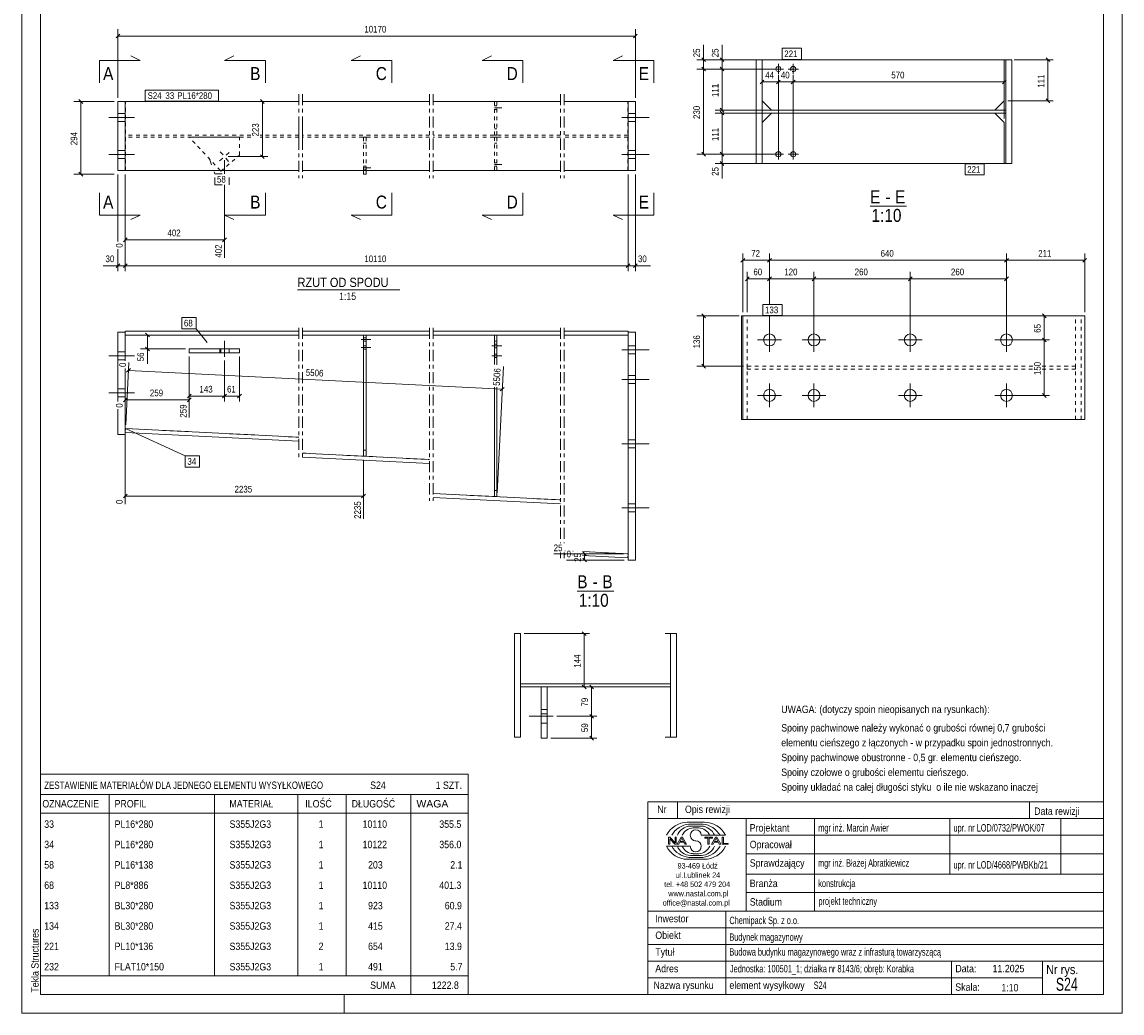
# Model space of a CAD drawing. Header units: millimetres. Extents: x 0 to 297, y 0 to 420.
# Tile 1 of 2: x 0 to 297, y 0 to 268. Entities that reach past the tile are written whole.
import ezdxf

# ---------------------------------------------------------------- set-up
doc = ezdxf.new("R2010")
doc.units = ezdxf.units.MM
for name, pattern in [('XKITLINE00', [0]), ('XKITLINE01', [4, 1, -1, 1, -1]), ('XKITLINE02', [4, 2, -2]), ('XKITLINE03', [6, 3, -1, 1, -1])]:
    doc.linetypes.add(name, pattern=pattern)
for name, color, linetype, lineweight in [('Arkusz rysunku', 3, 'Continuous', 0), ('Element', 2, 'Continuous', 0), ('Inny typ obiektu', 7, 'Continuous', 0), ('Przekrój', 7, 'Continuous', 0), ('Wymiar', 4, 'Continuous', 0), ('Znak elementu', 2, 'Continuous', 0), ('Śruba', 3, 'Continuous', 0)]:
    doc.layers.add(name, color=color, linetype=linetype, lineweight=lineweight)
doc.styles.add('ARIAL', font='ARIAL.TTF')

msp = doc.modelspace()

# ---------------------------------------------------------------- linework, layer by layer
at = {"layer": 'Arkusz rysunku', "linetype": 'XKITLINE00', "lineweight": 0}
for p, q in [((0, 420), (0, 0)), ((297, 0), (297, 420)), ((5, 415), (5, 5)), ((292, 5), (292, 415)), ((5, 5), (292, 5)), ((87, 0), (87, 5)), ((0, 0), (297, 0))]:
    msp.add_line(p, q, dxfattribs=at)
at = {"layer": 'Element', "linetype": 'XKITLINE00', "lineweight": 0}
for p, q in [((198.22, 257.38), (199.82, 257.38)), ((198.22, 229.38), (198.22, 257.38)), ((198.22, 257.38), (199.82, 257.38)), ((198.22, 229.38), (198.22, 257.38)), ((265.21, 257.38), (199.82, 257.38)), ((199.82, 257.38), (199.82, 229.38)), ((199.82, 257.38), (199.82, 229.38)), ((265.21, 246.28), (265.21, 257.38)), ((265.21, 257.38), (267.25, 257.38)), ((265.64, 229.38), (265.64, 257.38)), ((265.64, 257.38), (267.25, 257.38)), ((265.64, 229.38), (265.64, 257.38)), ((267.25, 257.38), (267.25, 229.38)), ((267.25, 257.38), (267.25, 229.38)), ((27.9, 246.1), (25.9, 246.1)), ((25.9, 246.1), (25.9, 227.44)), ((27.9, 227.44), (27.9, 246.1)), ((27.9, 246.1), (74.72, 246.1)), ((75.72, 246.1), (110.05, 246.1)), ((111.05, 246.1), (145.39, 246.1)), ((146.39, 246.1), (163.63, 246.1)), ((165.63, 246.1), (163.63, 246.1)), ((163.63, 246.1), (163.63, 227.44)), ((165.63, 246.1), (165.63, 227.44)), ((199.82, 246.28), (202.32, 243.78)), ((199.82, 243.78), (265.64, 243.78)), ((199.82, 242.98), (199.82, 243.78)), ((199.82, 243.78), (265.64, 243.78)), ((199.82, 242.98), (199.82, 243.78)), ((262.71, 243.78), (265.21, 246.28)), ((265.64, 243.78), (265.64, 242.98)), ((265.64, 243.78), (265.64, 242.98)), ((202.32, 242.98), (199.82, 240.48)), ((265.64, 242.98), (199.82, 242.98)), ((265.64, 242.98), (199.82, 242.98)), ((262.71, 242.98), (265.21, 240.48)), ((265.21, 240.48), (265.21, 229.38)), ((199.82, 229.38), (198.22, 229.38)), ((199.82, 229.38), (198.22, 229.38)), ((199.82, 229.38), (265.21, 229.38)), ((267.25, 229.38), (265.21, 229.38)), ((267.25, 229.38), (265.64, 229.38)), ((27.9, 227.44), (25.9, 227.44)), ((74.72, 227.44), (27.9, 227.44)), ((53.53, 227.44), (53.67, 227.28)), ((53.84, 227.44), (53.67, 227.28)), ((110.05, 227.44), (75.72, 227.44)), ((92.22, 227.44), (92.22, 226.5)), ((92.22, 226.5), (92.89, 226.5)), ((92.89, 226.5), (92.89, 227.44)), ((145.39, 227.44), (111.05, 227.44)), ((163.63, 227.44), (146.39, 227.44)), ((165.63, 227.44), (163.63, 227.44)), ((194.22, 188.24), (194.62, 188.24)), ((194.22, 188.24), (194.22, 160.24)), ((194.62, 160.24), (194.62, 188.24)), ((194.62, 188.24), (286.92, 188.24)), ((286.92, 188.24), (286.92, 160.24)), ((25.9, 183.84), (27.9, 183.84)), ((25.9, 183.84), (25.9, 174.35)), ((27.9, 183.04), (27.9, 184.1)), ((74.72, 184.1), (27.9, 184.1)), ((27.9, 183.84), (27.9, 176.08)), ((74.72, 183.04), (27.9, 183.04)), ((110.05, 184.1), (75.72, 184.1)), ((92.22, 183.04), (75.72, 183.04)), ((92.22, 150.34), (92.22, 183.04)), ((92.22, 183.04), (92.89, 183.04)), ((92.89, 150.34), (92.89, 183.04)), ((110.05, 183.04), (92.89, 183.04)), ((145.39, 184.1), (111.05, 184.1)), ((145.39, 183.04), (111.05, 183.04)), ((127.55, 175.08), (127.55, 183.04)), ((128.22, 183.04), (127.55, 183.04)), ((128.22, 175.05), (128.22, 183.04)), ((163.63, 184.1), (146.39, 184.1)), ((163.63, 183.04), (146.39, 183.04)), ((163.63, 183.04), (163.63, 184.1)), ((165.63, 183.84), (163.63, 183.84)), ((163.63, 183.84), (163.63, 122.31)), ((165.63, 122.31), (165.63, 183.84)), ((45.16, 178.24), (45.16, 179.3)), ((45.16, 179.3), (58.72, 179.3)), ((58.72, 178.24), (45.16, 178.24)), ((53.67, 178.24), (53.67, 179.3)), ((58.72, 179.3), (58.72, 178.24)), ((25.9, 174.35), (25.9, 174.12)), ((25.9, 174.12), (25.9, 165.11)), ((27.9, 174.02), (27.9, 156.17)), ((127.55, 139.44), (127.55, 169.01)), ((128.22, 139.44), (128.22, 168.98)), ((25.9, 163.06), (25.9, 156.17)), ((27.9, 156.75), (27.95, 157.82)), ((27.9, 157.82), (27.95, 157.82)), ((27.95, 157.82), (74.72, 155.47)), ((194.22, 160.24), (194.62, 160.24)), ((286.92, 160.24), (194.62, 160.24)), ((25.9, 156.17), (27.9, 156.17)), ((74.72, 154.4), (27.9, 156.75)), ((75.72, 151.17), (110.05, 149.44)), ((110.05, 148.37), (75.72, 150.1)), ((92.22, 150.34), (92.89, 150.34)), ((111.05, 140.27), (145.39, 138.55)), ((145.39, 137.48), (111.05, 139.2)), ((128.22, 139.44), (127.55, 139.44)), ((146.58, 124.83), (146.68, 124.82)), ((146.68, 123.76), (146.39, 123.77)), ((148.74, 124.72), (148.78, 124.72)), ((148.78, 123.65), (148.74, 123.65)), ((151.3, 124.59), (163.63, 123.97)), ((163.58, 122.91), (151.3, 123.52)), ((163.63, 123.97), (163.58, 122.91)), ((163.63, 122.31), (165.63, 122.31)), ((133, 102.44), (134.6, 102.44)), ((133, 74.44), (133, 102.44)), ((133, 102.44), (134.6, 102.44)), ((133, 74.44), (133, 102.44)), ((134.6, 102.44), (134.6, 74.44)), ((134.6, 102.44), (134.6, 74.44)), ((173.7, 102.44), (176.73, 102.44)), ((175.13, 102.44), (175.13, 74.44)), ((175.13, 102.44), (176.73, 102.44)), ((175.13, 74.44), (175.13, 102.44)), ((176.73, 102.44), (176.73, 74.44)), ((176.73, 102.44), (176.73, 74.44)), ((134.6, 88.84), (175.13, 88.84)), ((134.6, 88.04), (134.6, 88.84)), ((134.6, 88.84), (175.13, 88.84)), ((134.6, 88.04), (134.6, 88.84)), ((175.13, 88.04), (134.6, 88.04)), ((175.13, 88.04), (134.6, 88.04)), ((140.2, 74.22), (140.2, 88.04)), ((141.8, 74.22), (141.8, 88.04)), ((175.13, 88.84), (175.13, 88.04)), ((175.13, 88.84), (175.13, 88.04)), ((140.2, 80.74), (141.8, 80.74)), ((134.6, 74.44), (133, 74.44)), ((134.6, 74.44), (133, 74.44)), ((176.73, 74.44), (173.7, 74.44)), ((176.73, 74.44), (175.13, 74.44)), ((140.2, 74.22), (141.8, 74.22))]:
    msp.add_line(p, q, dxfattribs=at)
at = {"layer": 'Element', "linetype": 'XKITLINE01', "lineweight": 0}
for p, q in [((199.82, 257.38), (199.82, 246.28)), ((264.88, 257.38), (265.21, 257.38)), ((27.95, 246.1), (27.9, 246.1)), ((27.9, 246.1), (27.9, 227.44)), ((27.9, 246.1), (74.72, 246.1)), ((27.9, 246.1), (27.9, 227.44)), ((27.95, 227.44), (27.95, 246.1)), ((75.72, 246.1), (110.05, 246.1)), ((111.05, 246.1), (145.39, 246.1)), ((127.55, 237.04), (127.55, 246.1)), ((127.55, 246.1), (128.22, 246.1)), ((128.22, 246.1), (128.22, 237.04)), ((146.39, 246.1), (163.63, 246.1)), ((163.58, 227.44), (163.58, 246.1)), ((163.63, 246.1), (163.63, 227.44)), ((163.63, 246.1), (163.63, 227.44)), ((202.32, 243.78), (262.71, 243.78)), ((262.71, 242.98), (202.32, 242.98)), ((128.22, 238.7), (127.55, 238.7)), ((199.82, 240.48), (199.82, 229.38)), ((61.78, 237.04), (27.9, 237.04)), ((27.9, 237.04), (27.9, 236.5)), ((61.78, 236.5), (27.9, 236.5)), ((58.72, 236.5), (45.16, 236.5)), ((53.53, 227.44), (45.16, 236.5)), ((58.72, 231.63), (58.72, 236.5)), ((74.72, 237.04), (64.3, 237.04)), ((74.72, 236.5), (64.3, 236.5)), ((110.05, 237.04), (75.72, 237.04)), ((110.05, 236.5), (75.72, 236.5)), ((92.89, 236.5), (92.22, 236.5)), ((92.22, 227.44), (92.22, 236.5)), ((92.89, 234.84), (92.22, 234.84)), ((92.89, 227.44), (92.89, 236.5)), ((145.39, 237.04), (111.05, 237.04)), ((145.39, 236.5), (111.05, 236.5)), ((128.22, 237.04), (127.55, 237.04)), ((128.22, 236.5), (127.55, 236.5)), ((127.55, 236.5), (127.55, 227.44)), ((128.22, 234.84), (127.55, 234.84)), ((128.22, 227.44), (128.22, 236.5)), ((163.63, 237.04), (146.39, 237.04)), ((163.63, 236.5), (146.39, 236.5)), ((163.63, 237.04), (163.63, 236.5)), ((53.67, 227.28), (58.72, 231.63)), ((265.21, 229.38), (264.88, 229.38)), ((27.9, 227.44), (27.95, 227.44)), ((27.9, 227.44), (74.72, 227.44)), ((75.72, 227.44), (110.05, 227.44)), ((92.22, 226.5), (92.89, 226.5)), ((111.05, 227.44), (145.39, 227.44)), ((127.55, 227.44), (128.22, 227.44)), ((146.39, 227.44), (163.63, 227.44)), ((194.62, 188.24), (195.82, 188.24)), ((195.82, 160.24), (195.82, 188.24)), ((286.02, 188.24), (284.04, 188.24)), ((284.42, 160.24), (284.42, 188.24)), ((286.02, 160.24), (286.02, 188.24)), ((27.9, 176.08), (27.9, 183.04)), ((27.9, 183.04), (74.72, 183.04)), ((75.72, 183.04), (110.05, 183.04)), ((92.89, 183.04), (92.22, 183.04)), ((92.22, 181.37), (92.89, 181.37)), ((111.05, 183.04), (145.39, 183.04)), ((128.22, 183.04), (127.55, 183.04)), ((127.55, 175.08), (127.55, 183.04)), ((127.55, 181.37), (128.22, 181.37)), ((127.55, 181.37), (128.22, 181.37)), ((128.22, 175.05), (128.22, 183.04)), ((146.39, 183.04), (163.63, 183.04)), ((163.63, 183.04), (163.63, 123.97)), ((27.9, 157.82), (27.9, 174.02)), ((195.82, 174.64), (195.82, 173.84)), ((272.9, 174.64), (195.82, 174.64)), ((195.82, 173.84), (272.9, 173.84)), ((284.42, 174.64), (275.42, 174.64)), ((275.42, 173.84), (284.42, 173.84)), ((284.42, 173.84), (284.42, 174.64)), ((127.55, 139.44), (127.55, 169.01)), ((128.22, 139.44), (128.22, 168.98)), ((27.95, 157.82), (74.72, 155.47)), ((194.62, 160.24), (195.82, 160.24)), ((284.04, 160.24), (286.02, 160.24)), ((92.22, 152), (92.89, 152)), ((75.72, 151.17), (110.05, 149.44)), ((92.89, 150.34), (92.22, 150.34)), ((111.05, 140.27), (145.39, 138.55)), ((127.55, 141.11), (128.22, 141.11)), ((127.55, 141.11), (128.22, 141.11)), ((127.55, 139.44), (128.22, 139.44)), ((146.58, 124.83), (146.68, 124.82)), ((148.74, 124.72), (148.78, 124.72)), ((151.3, 124.59), (163.63, 123.97)), ((140.2, 88.04), (140.2, 80.74)), ((141.8, 88.04), (140.2, 88.04)), ((141.8, 80.74), (141.8, 88.04))]:
    msp.add_line(p, q, dxfattribs=at)
at = {"layer": 'Element', "linetype": 'XKITLINE03', "lineweight": 0}
for p, q in [((74.72, 248.1), (74.72, 225.44)), ((74.72, 248.1), (74.72, 225.44)), ((75.72, 248.1), (75.72, 225.44)), ((75.72, 248.1), (75.72, 225.44)), ((110.05, 248.1), (110.05, 225.44)), ((110.05, 248.1), (110.05, 225.44)), ((111.05, 248.1), (111.05, 225.44)), ((111.05, 248.1), (111.05, 225.44)), ((145.39, 248.1), (145.39, 225.44)), ((145.39, 248.1), (145.39, 225.44)), ((146.39, 248.1), (146.39, 225.44)), ((146.39, 248.1), (146.39, 225.44)), ((74.72, 239.04), (74.72, 234.5)), ((75.72, 239.04), (75.72, 234.5)), ((74.72, 185.04), (74.72, 149.17)), ((75.72, 185.04), (75.72, 149.17)), ((110.05, 185.04), (110.05, 138.27)), ((111.05, 185.04), (111.05, 138.27)), ((145.39, 185.04), (145.39, 126.85)), ((146.39, 185.04), (146.39, 126.85)), ((145.39, 124.33), (145.39, 122.84)), ((146.39, 124.33), (146.39, 122.84))]:
    msp.add_line(p, q, dxfattribs=at)
at = {"layer": 'Inny typ obiektu', "linetype": 'XKITLINE00', "lineweight": 0}
for p, q in [((228.97, 217.86), (238.85, 217.86)), ((74.39, 195.27), (101.99, 195.27)), ((149.92, 113.94), (159.81, 113.94)), ((5, 64.5), (5, 59)), ((5, 64.5), (120.5, 64.5)), ((120.5, 64.5), (120.5, 59)), ((5, 59), (5, 54)), ((5, 59), (120.5, 59)), ((23.5, 59), (23.5, 54)), ((52, 54), (52, 59)), ((74.5, 59), (74.5, 54)), ((87.5, 59), (87.5, 54)), ((105, 59), (105, 54)), ((120.5, 59), (120.5, 54)), ((169, 57), (169, 52.5)), ((169, 57), (292, 57)), ((177, 57), (177, 52.5)), ((272, 57), (272, 52.5)), ((292, 57), (292, 52.5)), ((5, 54), (120.5, 54)), ((5, 54), (5, 48.5)), ((23.5, 54), (23.5, 48.5)), ((52, 48.5), (52, 54)), ((74.5, 54), (74.5, 48.5)), ((87.5, 54), (87.5, 48.5)), ((105, 54), (105, 48.5)), ((120.5, 54), (120.5, 48.5)), ((292, 52.5), (169, 52.5)), ((169, 5), (169, 52.5)), ((169, 52.5), (292, 52.5)), ((179.62, 51.49), (184.23, 51.5)), ((180.07, 50.99), (183.86, 51)), ((180.46, 50.49), (183.45, 50.49)), ((195.5, 52.5), (195.5, 27.5)), ((214, 27.5), (214, 52.5)), ((250.5, 52.5), (250.5, 37.5)), ((280.5, 52.5), (280.5, 37.5)), ((292, 52.5), (292, 5)), ((5, 48.5), (5, 43)), ((23.5, 48.5), (23.5, 43)), ((52, 43), (52, 48.5)), ((74.5, 48.5), (74.5, 43)), ((87.5, 48.5), (87.5, 43)), ((105, 48.5), (105, 43)), ((120.5, 48.5), (120.5, 43)), ((181.2, 49.98), (182.73, 49.99)), ((183.42, 47.99), (189.98, 47.99)), ((195.5, 48), (292, 48)), ((180.43, 45.01), (174, 45.01)), ((174.93, 47.44), (174.57, 47.44)), ((174.57, 47.44), (174.57, 45.56)), ((174.57, 45.56), (174.9, 45.56)), ((174.9, 47.04), (176.29, 45.56)), ((174.9, 45.56), (174.9, 47.04)), ((176.31, 45.96), (174.93, 47.44)), ((176.29, 45.56), (176.65, 45.56)), ((176.65, 47.44), (176.31, 47.44)), ((176.31, 47.44), (176.31, 45.96)), ((176.65, 45.56), (176.65, 47.44)), ((177.96, 47.44), (176.94, 45.56)), ((176.94, 45.56), (177.31, 45.56)), ((177.31, 45.56), (177.61, 46.13)), ((177.61, 46.13), (178.71, 46.13)), ((177.71, 46.33), (178.14, 47.24)), ((178.6, 46.33), (177.71, 46.33)), ((178.33, 47.44), (177.96, 47.44)), ((178.14, 47.24), (178.6, 46.33)), ((179.41, 45.56), (178.33, 47.44)), ((178.71, 46.13), (179.02, 45.56)), ((179.02, 45.56), (179.41, 45.56)), ((186.43, 47.44), (184.34, 47.44)), ((184.34, 47.44), (184.34, 47.22)), ((184.34, 47.22), (185.21, 47.22)), ((185.21, 47.22), (185.21, 45.56)), ((185.21, 45.56), (185.56, 45.56)), ((185.56, 45.56), (185.56, 47.22)), ((185.56, 47.22), (186.43, 47.22)), ((187.21, 47.44), (186.2, 45.56)), ((186.2, 45.56), (186.57, 45.56)), ((186.43, 47.22), (186.43, 47.44)), ((186.57, 45.56), (186.86, 46.13)), ((186.86, 46.13), (187.96, 46.13)), ((186.96, 46.33), (187.39, 47.24)), ((187.86, 46.33), (186.96, 46.33)), ((187.59, 47.44), (187.21, 47.44)), ((187.4, 47.24), (187.39, 47.24)), ((187.4, 47.24), (187.86, 46.33)), ((188.67, 45.56), (187.59, 47.44)), ((187.96, 46.13), (188.27, 45.56)), ((188.27, 45.56), (188.67, 45.56)), ((189.36, 47.44), (189.01, 47.44)), ((189.01, 47.44), (189.01, 45.56)), ((189.01, 45.56), (190.66, 45.56)), ((189.36, 45.78), (189.36, 47.44)), ((190.66, 45.78), (189.36, 45.78)), ((190.66, 45.56), (190.66, 45.78)), ((5, 43), (5, 37.5)), ((23.5, 43), (23.5, 37.5)), ((52, 37.5), (52, 43)), ((74.5, 43), (74.5, 37.5)), ((87.5, 43), (87.5, 37.5)), ((105, 43), (105, 37.5)), ((120.5, 43), (120.5, 37.5)), ((180.07, 42.01), (183.86, 42)), ((180.46, 42.51), (183.45, 42.51)), ((181.2, 43.02), (182.73, 43.01)), ((195.5, 43), (292, 43)), ((179.62, 41.51), (184.23, 41.5)), ((5, 37.5), (5, 32)), ((23.5, 37.5), (23.5, 32)), ((52, 32), (52, 37.5)), ((74.5, 37.5), (74.5, 32)), ((87.5, 37.5), (87.5, 32)), ((105, 37.5), (105, 32)), ((120.5, 37.5), (120.5, 32)), ((195.5, 37.5), (292, 37.5)), ((5, 32), (5, 26.5)), ((23.5, 32), (23.5, 26.5)), ((52, 26.5), (52, 32)), ((74.5, 32), (74.5, 26.5)), ((87.5, 32), (87.5, 26.5)), ((105, 32), (105, 26.5)), ((120.5, 32), (120.5, 26.5)), ((195.5, 32.5), (292, 32.5)), ((169, 27.5), (292, 27.5)), ((190, 5), (190, 27.5)), ((5, 26.5), (5, 21)), ((23.5, 26.5), (23.5, 21)), ((52, 21), (52, 26.5)), ((74.5, 26.5), (74.5, 21)), ((87.5, 26.5), (87.5, 21)), ((105, 26.5), (105, 21)), ((120.5, 26.5), (120.5, 21)), ((5, 21), (5, 15.5)), ((23.5, 21), (23.5, 15.5)), ((52, 15.5), (52, 21)), ((74.5, 21), (74.5, 15.5)), ((87.5, 21), (87.5, 15.5)), ((105, 21), (105, 15.5)), ((120.5, 21), (120.5, 15.5)), ((169, 23), (292, 23)), ((169, 18.5), (292, 18.5)), ((5, 15.5), (5, 10)), ((23.5, 15.5), (23.5, 10)), ((52, 10), (52, 15.5)), ((74.5, 15.5), (74.5, 10)), ((87.5, 15.5), (87.5, 10)), ((105, 15.5), (105, 10)), ((120.5, 15.5), (120.5, 10)), ((169, 14), (292, 14)), ((251, 5), (251, 14)), ((275.5, 5), (275.5, 14)), ((5, 10), (5, 5)), ((5, 10), (120.5, 10)), ((105, 10), (105, 5)), ((120.5, 10), (120.5, 5)), ((169, 9.5), (275.5, 9.5)), ((5, 5), (120.5, 5)), ((169, 5), (292, 5))]:
    msp.add_line(p, q, dxfattribs=at)
for centre, radius, start, end in [((179.72, 45.08), 6.42, 90.8317, 153.0136), ((180.67, 45), 6.02, 95.7347, 150.2266), ((183.22, 46.41), 4.08, 22.7023, 86.7527), ((183.24, 44.98), 6.04, 29.8256, 84.1252), ((184.25, 45.07), 6.43, 27.0191, 90.199), ((180.7, 46.42), 4.07, 93.3428, 157.3393), ((181.33, 46.6), 3.38, 92.229, 155.8008), ((181.92, 47.99), 1.49, 0.0741, 179.9259), ((181.92, 47.99), 1.49, 179.9259, 270), ((182.59, 46.6), 3.39, 24.2351, 87.5913), ((179.72, 47.92), 6.42, 206.9864, 269.1683), ((180.67, 48), 6.02, 209.7734, 264.2653), ((180.7, 46.58), 4.07, 202.6607, 266.6572), ((181.33, 46.4), 3.38, 204.1992, 267.771), ((181.92, 45.01), 1.49, 180.0741, 359.9259), ((181.92, 45), 1.49, 0.0741, 90), ((182.59, 46.4), 3.39, 272.4087, 335.7649), ((183.22, 46.59), 4.08, 273.2473, 337.2977), ((183.24, 48.02), 6.04, 275.8748, 330.1744), ((184.25, 47.93), 6.43, 269.801, 332.9809)]:
    msp.add_arc(centre, radius, start, end, dxfattribs=at)
at = {"layer": 'Przekrój', "linetype": 'XKITLINE00', "lineweight": 0}
for p, q in [((31.9, 257.15), (29.4, 258.4)), ((54.72, 257.15), (57.22, 258.4)), ((88.89, 257.15), (91.39, 258.4)), ((124.22, 257.15), (126.72, 258.4)), ((159.63, 257.15), (162.13, 258.4)), ((20.9, 257.15), (20.9, 251.15)), ((20.9, 257.15), (26.9, 257.15)), ((26.9, 257.15), (31.9, 257.15)), ((59.72, 257.15), (54.72, 257.15)), ((65.72, 257.15), (59.72, 257.15)), ((65.72, 257.15), (65.72, 251.15)), ((93.89, 257.15), (88.89, 257.15)), ((99.89, 257.15), (93.89, 257.15)), ((99.89, 257.15), (99.89, 251.15)), ((129.22, 257.15), (124.22, 257.15)), ((135.22, 257.15), (129.22, 257.15)), ((135.22, 257.15), (135.22, 251.15)), ((164.63, 257.15), (159.63, 257.15)), ((170.63, 257.15), (164.63, 257.15)), ((170.63, 257.15), (170.63, 251.15)), ((20.9, 215.46), (20.9, 221.46)), ((65.72, 215.46), (65.72, 221.46)), ((99.89, 215.46), (99.89, 221.46)), ((135.22, 215.46), (135.22, 221.46)), ((170.63, 215.46), (170.63, 221.46)), ((20.9, 215.46), (26.9, 215.46)), ((26.9, 215.46), (31.9, 215.46)), ((31.9, 215.46), (29.4, 214.21)), ((54.72, 215.46), (57.22, 214.21)), ((59.72, 215.46), (54.72, 215.46)), ((65.72, 215.46), (59.72, 215.46)), ((88.89, 215.46), (91.39, 214.21)), ((93.89, 215.46), (88.89, 215.46)), ((99.89, 215.46), (93.89, 215.46)), ((124.22, 215.46), (126.72, 214.21)), ((129.22, 215.46), (124.22, 215.46)), ((135.22, 215.46), (129.22, 215.46)), ((159.63, 215.46), (162.13, 214.21)), ((164.63, 215.46), (159.63, 215.46)), ((170.63, 215.46), (164.63, 215.46))]:
    msp.add_line(p, q, dxfattribs=at)
at = {"layer": 'Wymiar', "linetype": 'XKITLINE00', "lineweight": 0}
for p, q in [((25.9, 247.1), (25.9, 265.63)), ((165.63, 247.1), (165.63, 265.63)), ((26.41, 264.28), (25.39, 263.26)), ((25.9, 263.77), (165.63, 263.77)), ((166.14, 264.28), (165.12, 263.26)), ((184.02, 257.38), (184.02, 261.4)), ((184.02, 257.38), (184.02, 261.4)), ((189.02, 257.38), (189.02, 261.4)), ((189.02, 257.38), (189.02, 261.4)), ((198.82, 257.38), (182.16, 257.38)), ((183.51, 257.89), (184.53, 256.87)), ((184.02, 254.88), (184.02, 257.38)), ((198.82, 257.38), (187.16, 257.38)), ((188.51, 257.89), (189.53, 256.87)), ((189.02, 254.88), (189.02, 257.38)), ((267.87, 257.38), (278.46, 257.38)), ((276.51, 257.89), (277.53, 256.87)), ((277.02, 246.28), (277.02, 257.38)), ((203.22, 254.88), (182.16, 254.88)), ((203.22, 254.88), (182.16, 254.88)), ((183.51, 255.39), (184.53, 254.37)), ((183.51, 255.39), (184.53, 254.37)), ((184.02, 231.88), (184.02, 254.88)), ((203.22, 254.88), (187.16, 254.88)), ((203.22, 254.88), (187.16, 254.88)), ((188.51, 255.39), (189.53, 254.37)), ((188.51, 255.39), (189.53, 254.37)), ((189.02, 243.78), (189.02, 254.88)), ((199.82, 241.48), (199.82, 253.24)), ((204.22, 232.88), (204.22, 253.24)), ((204.22, 232.88), (204.22, 253.24)), ((208.22, 232.88), (208.22, 253.24)), ((208.22, 232.88), (208.22, 253.24)), ((265.21, 241.48), (265.21, 253.24)), ((200.33, 251.89), (199.31, 250.87)), ((199.82, 251.38), (204.22, 251.38)), ((204.73, 251.89), (203.71, 250.87)), ((204.73, 251.89), (203.71, 250.87)), ((204.22, 251.38), (208.22, 251.38)), ((208.73, 251.89), (207.71, 250.87)), ((208.73, 251.89), (207.71, 250.87)), ((208.22, 251.38), (265.21, 251.38)), ((265.72, 251.89), (264.7, 250.87)), ((15.39, 246.61), (16.41, 245.59)), ((64.39, 246.61), (65.41, 245.59)), ((276.51, 246.79), (277.53, 245.77)), ((24.9, 246.1), (14.04, 246.1)), ((15.9, 226.5), (15.9, 246.1)), ((55.67, 246.1), (66.34, 246.1)), ((64.9, 231.23), (64.9, 246.1)), ((201.32, 243.78), (187.16, 243.78)), ((188.51, 244.29), (189.53, 243.27)), ((266.21, 246.28), (278.46, 246.28)), ((201.32, 242.98), (187.16, 242.98)), ((188.51, 243.49), (189.53, 242.47)), ((189.02, 231.88), (189.02, 242.98)), ((64.39, 231.74), (65.41, 230.72)), ((203.22, 231.88), (182.16, 231.88)), ((183.51, 232.39), (184.53, 231.37)), ((203.22, 231.88), (187.16, 231.88)), ((203.22, 231.88), (187.16, 231.88)), ((188.51, 232.39), (189.53, 231.37)), ((188.51, 232.39), (189.53, 231.37)), ((189.02, 229.38), (189.02, 231.88)), ((54.67, 230.23), (54.67, 226.61)), ((55.67, 231.23), (66.34, 231.23)), ((198.82, 229.38), (187.16, 229.38)), ((188.51, 229.89), (189.53, 228.87)), ((189.02, 229.38), (189.02, 225.36)), ((189.02, 229.38), (189.02, 225.36)), ((24.9, 226.5), (14.04, 226.5)), ((15.39, 227.01), (16.41, 225.99)), ((25.9, 226.44), (25.9, 208.31)), ((27.9, 226.44), (27.9, 200.33)), ((27.9, 226.44), (27.9, 200.33)), ((27.9, 226.44), (27.9, 206.61)), ((163.63, 226.44), (163.63, 200.33)), ((163.63, 226.44), (163.63, 200.33)), ((165.63, 226.44), (165.63, 200.33)), ((54.67, 223.61), (54.67, 203.94)), ((28.41, 209.28), (27.39, 208.26)), ((27.9, 208.77), (54.67, 208.77)), ((55.18, 209.28), (54.16, 208.26)), ((25.9, 206.25), (25.9, 200.33)), ((194.62, 189.24), (194.62, 205.1)), ((201.82, 191.34), (201.82, 205.1)), ((201.82, 191.34), (201.82, 205.1)), ((265.82, 182.74), (265.82, 205.1)), ((265.82, 182.74), (265.82, 205.1)), ((286.92, 189.24), (286.92, 205.1)), ((26.41, 202.28), (25.39, 201.26)), ((28.41, 202.28), (27.39, 201.26)), ((28.41, 202.28), (27.39, 201.26)), ((164.14, 202.28), (163.12, 201.26)), ((164.14, 202.28), (163.12, 201.26)), ((166.14, 202.28), (165.12, 201.26)), ((195.13, 203.75), (194.11, 202.73)), ((194.62, 203.24), (201.82, 203.24)), ((202.33, 203.75), (201.31, 202.73)), ((202.33, 203.75), (201.31, 202.73)), ((201.82, 203.24), (265.82, 203.24)), ((266.33, 203.75), (265.31, 202.73)), ((266.33, 203.75), (265.31, 202.73)), ((265.82, 203.24), (286.92, 203.24)), ((287.43, 203.75), (286.41, 202.73)), ((25.9, 201.77), (21.88, 201.77)), ((25.9, 201.77), (21.88, 201.77)), ((25.9, 201.77), (27.9, 201.77)), ((27.9, 201.77), (163.63, 201.77)), ((163.63, 201.77), (165.63, 201.77)), ((165.63, 201.77), (169.65, 201.77)), ((165.63, 201.77), (169.65, 201.77)), ((195.82, 189.24), (195.82, 200.1)), ((201.82, 191.34), (201.82, 200.1)), ((201.82, 191.34), (201.82, 200.1)), ((213.82, 182.74), (213.82, 200.1)), ((213.82, 182.74), (213.82, 200.1)), ((239.82, 182.74), (239.82, 200.1)), ((239.82, 182.74), (239.82, 200.1)), ((265.82, 182.74), (265.82, 200.1)), ((196.33, 198.75), (195.31, 197.73)), ((195.82, 198.24), (201.82, 198.24)), ((202.33, 198.75), (201.31, 197.73)), ((202.33, 198.75), (201.31, 197.73)), ((201.82, 198.24), (213.82, 198.24)), ((214.33, 198.75), (213.31, 197.73)), ((214.33, 198.75), (213.31, 197.73)), ((213.82, 198.24), (239.82, 198.24)), ((240.33, 198.75), (239.31, 197.73)), ((240.33, 198.75), (239.31, 197.73)), ((239.82, 198.24), (265.82, 198.24)), ((266.33, 198.75), (265.31, 197.73)), ((193.62, 188.24), (182.16, 188.24)), ((183.51, 188.75), (184.53, 187.73)), ((184.02, 174.64), (184.02, 188.24)), ((196.82, 188.24), (277.46, 188.24)), ((201.82, 182.74), (201.82, 188.34)), ((201.82, 182.74), (201.82, 188.34)), ((201.82, 182.74), (201.82, 188.34)), ((201.82, 182.74), (201.82, 188.34)), ((275.51, 188.75), (276.53, 187.73)), ((276.02, 181.74), (276.02, 188.24)), ((27.9, 182.04), (27.9, 176.08)), ((27.9, 182.04), (27.9, 176.08)), ((44.16, 183.04), (32.04, 183.04)), ((33.39, 183.55), (34.41, 182.53)), ((33.9, 179.3), (33.9, 183.04)), ((266.82, 181.74), (277.46, 181.74)), ((266.82, 181.74), (277.46, 181.74)), ((275.51, 182.25), (276.53, 181.23)), ((275.51, 182.25), (276.53, 181.23)), ((276.02, 166.74), (276.02, 181.74)), ((44.16, 179.3), (32.04, 179.3)), ((33.39, 179.81), (34.41, 178.8)), ((33.9, 179.3), (33.9, 175.28)), ((33.9, 179.3), (33.9, 175.28)), ((28, 158.82), (28.85, 175.67)), ((45.16, 177.24), (45.16, 160.75)), ((45.16, 177.24), (45.16, 165.13)), ((54.67, 176.14), (54.67, 165.13)), ((54.67, 176.14), (54.67, 165.13)), ((58.72, 177.24), (58.72, 165.13)), ((27.9, 174.02), (27.9, 137.42)), ((27.9, 174.02), (27.9, 163.42)), ((29.28, 174), (28.21, 173.03)), ((28.74, 173.52), (129.68, 168.45)), ((128.27, 140.44), (129.99, 174.6)), ((194.82, 174.64), (182.16, 174.64)), ((183.51, 175.15), (184.53, 174.13)), ((45.67, 167.08), (44.65, 166.06)), ((45.16, 166.57), (54.67, 166.57)), ((55.18, 167.08), (54.16, 166.06)), ((55.18, 167.08), (54.16, 166.06)), ((54.67, 166.57), (58.72, 166.57)), ((59.23, 167.08), (58.21, 166.06)), ((130.21, 168.93), (129.14, 167.96)), ((266.82, 166.74), (277.46, 166.74)), ((275.51, 167.25), (276.53, 166.23)), ((28.41, 166.08), (27.39, 165.06)), ((27.9, 165.57), (45.16, 165.57)), ((45.67, 166.08), (44.65, 165.06)), ((92.22, 149.34), (92.22, 133.41)), ((28.41, 140.08), (27.39, 139.06)), ((92.73, 140.08), (91.71, 139.06)), ((27.9, 139.57), (92.22, 139.57)), ((162.63, 123.97), (143.55, 123.97)), ((162.63, 122.31), (147.04, 122.31)), ((151.39, 124.48), (152.41, 123.46)), ((151.39, 122.81), (152.41, 121.8)), ((151.9, 122.31), (151.9, 123.97)), ((135.6, 102.44), (153.24, 102.44)), ((151.29, 102.95), (152.31, 101.94)), ((151.8, 88.04), (151.8, 102.44)), ((142.8, 88.04), (153.24, 88.04)), ((142.8, 88.04), (155.24, 88.04)), ((151.29, 88.55), (152.31, 87.54)), ((153.29, 88.55), (154.31, 87.54)), ((153.8, 80.13), (153.8, 88.04)), ((153.29, 80.64), (154.31, 79.62)), ((153.29, 80.64), (154.31, 79.62)), ((144.45, 80.13), (155.24, 80.13)), ((144.45, 80.13), (155.24, 80.13)), ((153.8, 74.22), (153.8, 80.13)), ((153.29, 74.72), (154.31, 73.71)), ((142.8, 74.22), (155.24, 74.22))]:
    msp.add_line(p, q, dxfattribs=at)
at = {"layer": 'Znak elementu', "linetype": 'XKITLINE00', "lineweight": 0}
for p, q in [((205.22, 260.48), (210.43, 260.48)), ((205.22, 257.48), (205.22, 260.48)), ((210.43, 257.48), (210.43, 260.48)), ((205.22, 257.48), (210.43, 257.48)), ((33.3, 249.2), (53.07, 249.2)), ((33.3, 246.2), (33.3, 249.2)), ((53.07, 246.2), (53.07, 249.2)), ((33.3, 246.2), (53.07, 246.2)), ((254.61, 229.28), (259.81, 229.28)), ((254.61, 226.28), (254.61, 229.28)), ((259.81, 226.28), (259.81, 229.28)), ((254.61, 226.28), (259.81, 226.28)), ((200.02, 191.34), (205.22, 191.34)), ((200.02, 188.34), (200.02, 191.34)), ((205.22, 188.34), (205.22, 191.34)), ((43.12, 187.77), (46.99, 187.77)), ((43.12, 184.77), (43.12, 187.77)), ((46.99, 184.77), (46.99, 187.77)), ((200.02, 188.34), (205.22, 188.34)), ((43.12, 184.77), (46.99, 184.77)), ((49.99, 181.07), (46.99, 184.77)), ((27.95, 157.82), (44.06, 150.42)), ((44.06, 150.42), (47.93, 150.42)), ((44.06, 147.42), (44.06, 150.42)), ((47.93, 147.42), (47.93, 150.42)), ((44.06, 147.42), (47.93, 147.42))]:
    msp.add_line(p, q, dxfattribs=at)
at = {"layer": 'Znak elementu', "linetype": 'XKITLINE02', "lineweight": 0}
for p, q in [((50.49, 230.91), (52.04, 226.61)), ((52.04, 226.61), (55.91, 226.61)), ((52.04, 223.61), (52.04, 226.61)), ((55.91, 223.61), (55.91, 226.61)), ((52.04, 223.61), (55.91, 223.61))]:
    msp.add_line(p, q, dxfattribs=at)
at = {"layer": 'Śruba', "linetype": 'XKITLINE00', "lineweight": 0}
for p, q in [((204.22, 256.28), (204.22, 253.48)), ((208.22, 256.28), (208.22, 253.48)), ((202.82, 254.88), (205.62, 254.88)), ((206.82, 254.88), (209.62, 254.88)), ((23.43, 241.77), (30.37, 241.77)), ((23.43, 241.77), (30.37, 241.77)), ((25.9, 242.84), (27.9, 242.84)), ((25.9, 242.84), (27.9, 242.84)), ((25.9, 240.7), (27.9, 240.7)), ((25.9, 240.7), (27.9, 240.7)), ((169.3, 241.77), (161.97, 241.77)), ((169.3, 241.77), (161.97, 241.77)), ((169.3, 241.77), (161.97, 241.77)), ((169.3, 241.77), (161.97, 241.77)), ((165.63, 242.84), (163.63, 242.84)), ((165.63, 242.84), (163.63, 242.84)), ((165.63, 242.84), (163.63, 242.84)), ((165.63, 242.84), (163.63, 242.84)), ((165.63, 240.7), (163.63, 240.7)), ((165.63, 240.7), (163.63, 240.7)), ((165.63, 240.7), (163.63, 240.7)), ((165.63, 240.7), (163.63, 240.7)), ((23.43, 231.77), (30.37, 231.77)), ((23.43, 231.77), (30.37, 231.77)), ((25.9, 232.84), (27.9, 232.84)), ((25.9, 232.84), (27.9, 232.84)), ((53.54, 232.54), (54.29, 231.67)), ((55.98, 232.36), (55.11, 231.6)), ((169.3, 231.77), (161.97, 231.77)), ((169.3, 231.77), (161.97, 231.77)), ((169.3, 231.77), (161.97, 231.77)), ((169.3, 231.77), (161.97, 231.77)), ((165.63, 232.84), (163.63, 232.84)), ((165.63, 232.84), (163.63, 232.84)), ((165.63, 232.84), (163.63, 232.84)), ((165.63, 232.84), (163.63, 232.84)), ((205.62, 231.88), (202.82, 231.88)), ((204.22, 230.48), (204.22, 233.28)), ((209.62, 231.88), (206.82, 231.88)), ((208.22, 230.48), (208.22, 233.28)), ((25.9, 230.7), (27.9, 230.7)), ((25.9, 230.7), (27.9, 230.7)), ((53.36, 230.1), (54.23, 230.85)), ((55.8, 229.91), (55.05, 230.79)), ((165.63, 230.7), (163.63, 230.7)), ((165.63, 230.7), (163.63, 230.7)), ((165.63, 230.7), (163.63, 230.7)), ((165.63, 230.7), (163.63, 230.7)), ((201.82, 184.94), (201.82, 178.54)), ((213.82, 184.94), (213.82, 178.54)), ((239.82, 184.94), (239.82, 178.54)), ((265.82, 184.94), (265.82, 178.54)), ((54.67, 181.47), (54.67, 177.14)), ((94.22, 181.84), (91.55, 181.84)), ((92.89, 182.3), (92.22, 182.3)), ((92.89, 181.37), (92.22, 181.37)), ((205.02, 181.74), (198.62, 181.74)), ((217.02, 181.74), (210.62, 181.74)), ((243.02, 181.74), (236.62, 181.74)), ((269.02, 181.74), (262.62, 181.74)), ((25.9, 178.5), (27.9, 178.5)), ((25.9, 178.5), (27.9, 178.5)), ((53.45, 179.3), (53.45, 178.24)), ((55.89, 179.3), (55.89, 178.24)), ((94.22, 179.7), (91.55, 179.7)), ((92.89, 180.17), (92.22, 180.17)), ((92.89, 179.24), (92.22, 179.24)), ((129.55, 180.1), (126.89, 180.1)), ((128.22, 180.57), (127.55, 180.57)), ((128.22, 179.64), (127.55, 179.64)), ((169.3, 179.04), (161.97, 179.04)), ((169.3, 179.04), (161.97, 179.04)), ((165.63, 180.1), (163.63, 180.1)), ((165.63, 180.1), (163.63, 180.1)), ((23.43, 177.44), (30.37, 177.44)), ((23.43, 177.44), (30.37, 177.44)), ((25.9, 176.37), (27.9, 176.37)), ((25.9, 176.37), (27.9, 176.37)), ((129.55, 177.44), (126.89, 177.44)), ((128.22, 177.9), (127.55, 177.9)), ((128.22, 176.97), (127.55, 176.97)), ((165.63, 177.97), (163.63, 177.97)), ((165.63, 177.97), (163.63, 177.97)), ((169.3, 171.04), (161.97, 171.04)), ((169.3, 171.04), (161.97, 171.04)), ((165.63, 172.1), (163.63, 172.1)), ((165.63, 172.1), (163.63, 172.1)), ((165.63, 169.97), (163.63, 169.97)), ((165.63, 169.97), (163.63, 169.97)), ((201.82, 169.94), (201.82, 163.54)), ((213.82, 169.94), (213.82, 163.54)), ((239.82, 169.94), (239.82, 163.54)), ((265.82, 169.94), (265.82, 163.54)), ((23.43, 167.44), (30.37, 167.44)), ((23.43, 167.44), (30.37, 167.44)), ((25.9, 168.5), (27.9, 168.5)), ((25.9, 168.5), (27.9, 168.5)), ((25.9, 166.37), (27.9, 166.37)), ((25.9, 166.37), (27.9, 166.37)), ((205.02, 166.74), (198.62, 166.74)), ((217.02, 166.74), (210.62, 166.74)), ((243.02, 166.74), (236.62, 166.74)), ((269.02, 166.74), (262.62, 166.74)), ((165.63, 154.77), (163.63, 154.77)), ((165.63, 154.77), (163.63, 154.77)), ((169.3, 153.7), (161.97, 153.7)), ((169.3, 153.7), (161.97, 153.7)), ((165.63, 152.64), (163.63, 152.64)), ((165.63, 152.64), (163.63, 152.64)), ((165.63, 137.44), (163.63, 137.44)), ((165.63, 137.44), (163.63, 137.44)), ((169.3, 136.37), (161.97, 136.37)), ((169.3, 136.37), (161.97, 136.37)), ((165.63, 135.3), (163.63, 135.3)), ((165.63, 135.3), (163.63, 135.3)), ((140.2, 81.96), (141.8, 81.96)), ((136.95, 80.13), (143.45, 80.13)), ((140.2, 78.3), (141.8, 78.3))]:
    msp.add_line(p, q, dxfattribs=at)
at = {"layer": 'Śruba', "linetype": 'XKITLINE02', "lineweight": 0}
for p, q in [((129.55, 244.44), (126.89, 244.44)), ((129.55, 244.44), (126.89, 244.44)), ((128.22, 244.9), (127.55, 244.9)), ((128.22, 244.9), (127.55, 244.9)), ((128.22, 243.97), (127.55, 243.97)), ((128.22, 243.97), (127.55, 243.97)), ((129.55, 229.1), (126.89, 229.1)), ((129.55, 229.1), (126.89, 229.1)), ((128.22, 229.57), (127.55, 229.57)), ((128.22, 229.57), (127.55, 229.57)), ((94.22, 228.17), (91.55, 228.17)), ((94.22, 228.17), (91.55, 228.17)), ((92.89, 228.64), (92.22, 228.64)), ((92.89, 228.64), (92.22, 228.64)), ((92.89, 227.7), (92.22, 227.7)), ((92.89, 227.7), (92.22, 227.7)), ((128.22, 228.64), (127.55, 228.64)), ((128.22, 228.64), (127.55, 228.64)), ((129.55, 180.1), (126.89, 180.1)), ((128.22, 180.57), (127.55, 180.57)), ((128.22, 179.64), (127.55, 179.64)), ((129.55, 177.44), (126.89, 177.44)), ((128.22, 177.9), (127.55, 177.9)), ((128.22, 176.97), (127.55, 176.97))]:
    msp.add_line(p, q, dxfattribs=at)
at = {"layer": 'Śruba', "linetype": 'XKITLINE00', "lineweight": 0}
for centre, radius in [((204.22, 231.88), 0.7), ((208.22, 231.88), 0.7), ((201.82, 181.74), 1.6), ((213.82, 181.74), 1.6), ((239.82, 181.74), 1.6), ((265.82, 181.74), 1.6), ((201.82, 166.74), 1.6), ((213.82, 166.74), 1.6), ((239.82, 166.74), 1.6), ((265.82, 166.74), 1.6)]:
    msp.add_circle(centre, radius, dxfattribs=at)
for centre, start, end in [((204.22, 254.88), 90, 213.75), ((204.22, 254.88), 327.1122, 90), ((208.22, 254.88), 244.1696, 212.8878), ((204.22, 254.88), 222.1875, 295.8304)]:
    msp.add_arc(centre, 0.7, start, end, dxfattribs=at)

# ---------------------------------------------------------------- texts
at = {"layer": 'Arkusz rysunku', "style": 'ARIAL', "width": 0.85}
msp.add_text('Tekla Structures', height=2, rotation=90, dxfattribs=at).set_placement((4.5, 5.5))
at = {"layer": 'Inny typ obiektu', "style": 'ARIAL'}
for s, height, width, p in [('E', 3.5, 0.85, (228.97, 218.61)), ('-', 3.5, 0.85, (233.13, 218.61)), ('E', 3.5, 0.85, (235.74, 218.61)), ('1:10', 3.5, 0.85, (229.37, 213.61)), ('RZUT OD SPODU', 2.5, 0.85, (74.39, 196.02)), ('1:15', 2, 0.85, (85.59, 192.52)), ('B', 3.5, 0.85, (149.92, 114.69)), ('-', 3.5, 0.85, (154.09, 114.69)), ('B', 3.5, 0.85, (156.69, 114.69)), ('1:10', 3.5, 0.85, (150.32, 109.69)), ('UWAGA: (dotyczy spoin nieopisanych na rysunkach):', 2, 0.85, (205, 81)), ('Spoiny pachwinowe należy wykonać o grubości równej 0,7 grubości', 2, 0.85, (205, 76)), ('elementu cieńszego z łączonych - w przypadku spoin jednostronnych.', 2, 0.85, (205, 72)), ('Spoiny pachwinowe obustronne - 0,5 gr. elementu cieńszego.', 2, 0.85, (205, 68)), ('Spoiny czołowe o grubości elementu cieńszego.', 2, 0.85, (205, 64)), ('ZESTAWIENIE MATERIAŁÓW DLA JEDNEGO ELEMENTU WYSYŁKOWEGO', 2, 0.765, (6, 60.5)), ('S24', 2, 0.85, (94, 60.5)), ('1', 2, 0.85, (111.69, 60.5)), (' SZT.', 2, 0.85, (113, 60.5)), ('Spoiny układać na całej długości styku  o ile nie wskazano inaczej', 2, 0.85, (205, 60)), ('OZNACZENIE', 2, 0.85, (5.5, 55.5)), ('PROFIL', 2, 0.85, (25, 55.5)), ('MATERIAŁ', 2, 0.85, (56, 55.5)), ('ILOŚĆ', 2, 0.85, (76.5, 55.5)), ('DŁUGOŚĆ', 2, 0.85, (89, 55.5)), ('WAGA', 2, 1.008832, (106.5, 55.5)), ('Nr', 2, 0.85, (171.54, 54)), ('Opis rewizji', 2, 0.85, (179, 54)), ('Data rewizji', 2, 0.85, (273.28, 53.5)), ('33', 2, 0.85, (6, 50)), ('PL16*280', 2, 0.85, (25, 50)), ('S355J2G3', 2, 0.85, (56.04, 50)), ('1', 2, 0.85, (80.09, 50)), ('10110', 2, 0.85, (91.96, 50)), ('355.5', 2, 0.85, (112.67, 50)), ('Projektant', 2, 0.85, (196.5, 49)), ('mgr inż. Marcin Awier', 2, 0.68, (215, 49)), ('upr. nr LOD/0732/PWOK/07', 2, 0.68, (251.5, 49)), ('34', 2, 0.85, (6, 44.5)), ('PL16*280', 2, 0.85, (25, 44.5)), ('S355J2G3', 2, 0.85, (56.04, 44.5)), ('1', 2, 0.85, (80.09, 44.5)), ('10122', 2, 0.85, (91.96, 44.5)), ('356.0', 2, 0.85, (112.67, 44.5)), ('Opracował', 2, 0.85, (196.5, 44.5)), ('Sprawdzający', 2, 0.85, (196.5, 39.5)), ('mgr inż. Błażej Abratkiewicz', 2, 0.68, (214.94, 39.5)), ('58', 2, 0.85, (6, 39)), ('PL16*138', 2, 0.85, (25, 39)), ('S355J2G3', 2, 0.85, (56.04, 39)), ('1', 2, 0.85, (80.09, 39)), ('203', 2, 0.85, (93.44, 39)), ('2.1', 2, 0.85, (115.63, 39)), ('93-469 Łódź', 1.5, 0.85, (177, 39)), ('upr. nr LOD/4668/PWBKb/21', 2, 0.68, (251.5, 39)), ('PL8*886', 2, 0.85, (25, 33.5)), ('ul.Lublinek 24', 1.5, 0.85, (176.5, 36.5)), ('Branża', 2, 0.85, (196.5, 34)), ('konstrukcja', 2, 0.68, (215, 34)), ('68', 2, 0.85, (6, 33.5)), ('S355J2G3', 2, 0.85, (56.04, 33.5)), ('1', 2, 0.85, (80.09, 33.5)), ('10110', 2, 0.85, (91.96, 33.5)), ('401.3', 2, 0.85, (112.67, 33.5)), ('tel. +48 502 479 204', 1.5, 0.85, (173.41, 34)), ('www.nastal.com.pl', 1.5, 0.85, (174.5, 31.5)), ('133', 2, 0.85, (6, 28)), ('BL30*280', 2, 0.85, (25, 28)), ('S355J2G3', 2, 0.85, (56.04, 28)), ('1', 2, 0.85, (80.09, 28)), ('923', 2, 0.85, (93.44, 28)), ('60.9', 2, 0.85, (114.15, 28)), ('office@nastal.com.pl', 1.5, 0.85, (173, 29)), ('Stadium', 2, 0.85, (196.5, 29)), ('projekt techniczny', 2, 0.68, (215.04, 29.19)), ('134', 2, 0.85, (6, 22.5)), ('BL30*280', 2, 0.85, (25, 22.5)), ('S355J2G3', 2, 0.85, (56.04, 22.5)), ('1', 2, 0.85, (80.09, 22.5)), ('415', 2, 0.85, (93.44, 22.5)), ('27.4', 2, 0.85, (114.15, 22.5)), ('Inwestor', 2, 0.85, (170.96, 24.5)), ('Chemipack Sp. z o.o.', 2, 0.68, (191, 24)), ('Obiekt', 2, 0.85, (171, 20)), ('Budynek magazynowy', 2, 0.68, (191, 19.5)), ('221', 2, 0.85, (6, 17)), ('PL10*136', 2, 0.85, (25, 17)), ('S355J2G3', 2, 0.85, (56.04, 17)), ('2', 2, 0.85, (80.09, 17)), ('654', 2, 0.85, (93.44, 17)), ('13.9', 2, 0.85, (114.15, 17)), ('Tytuł', 2, 0.85, (171, 15.5)), ('Budowa budynku magazynowego wraz z infrasturą towarzyszącą', 2, 0.68, (191, 15.5)), ('232', 2, 0.85, (6, 11.5)), ('FLAT10*150', 2, 0.85, (25, 11.5)), ('S355J2G3', 2, 0.85, (56.04, 11.5)), ('1', 2, 0.85, (80.09, 11.5)), ('491', 2, 0.85, (93.44, 11.5)), ('5.7', 2, 0.85, (115.63, 11.5)), ('Adres', 2, 0.85, (171, 11)), ('Jednostka: 100501_1; działka nr 8143/6; obręb: Korabka', 2, 0.68, (191.16, 10.96)), ('Data:', 2, 0.85, (252, 11)), ('11.2025', 2, 0.85, (262.06, 11)), ('Nr rys.', 2.5, 0.85, (276.5, 10.5)), ('S24', 3.5, 0.68, (279.14, 6)), ('SUMA', 2, 0.85, (94, 6.5)), ('1222.8', 2, 0.85, (110.68, 6.5)), ('Nazwa rysunku', 2, 0.85, (170.5, 6.5)), ('element wysyłkowy', 2, 0.85, (191, 6.5)), ('S24', 2, 0.68, (213.75, 6.5)), ('Skala:', 2, 0.85, (252, 6)), ('1:10', 2, 0.85, (264.42, 5.85))]:
    msp.add_text(s, height=height, dxfattribs=dict(at, width=width)).set_placement(p)
at = {"layer": 'Przekrój', "style": 'ARIAL', "width": 0.85}
for s, p in [('C', (95.52, 251.9)), ('A', (21.9, 251.9)), ('B', (61.61, 251.9)), ('D', (130.85, 251.9)), ('E', (166.52, 251.9)), ('A', (21.9, 217.21)), ('B', (61.61, 217.21)), ('C', (95.52, 217.21)), ('D', (130.85, 217.21)), ('E', (166.52, 217.21))]:
    msp.add_text(s, height=3.5, dxfattribs=at).set_placement(p)
at = {"layer": 'Wymiar', "style": 'ARIAL', "width": 0.85}
for s, p in [('10170', (92.43, 264.73)), ('44', (200.68, 252.34)), ('40', (204.88, 252.34)), ('570', (234.71, 252.34)), ('402', (39.28, 209.73)), ('72', (196.88, 204.2)), ('640', (231.82, 204.2)), ('211', (274.37, 204.2)), ('30', (22.55, 202.73)), ('10110', (92.43, 202.73)), ('30', (166.31, 202.73)), ('60', (197.48, 199.2)), ('120', (205.82, 199.2)), ('260', (224.82, 199.2)), ('260', (250.82, 199.2)), ('143', (47.91, 167.53)), ('61', (55.36, 167.53)), ('259', (34.53, 166.53)), ('2235', (57.39, 140.53)), ('25', (143.55, 124.69)), ('0', (147.04, 123.03))]:
    msp.add_text(s, height=1.8, dxfattribs=at).set_placement(p)
for s, rotation, p in [('25', 90.0002, (183.06, 258.05)), ('25', 90.0002, (188.06, 258.05)), ('111', 90.0002, (276.06, 249.83)), ('111', 90.0002, (188.06, 247.33)), ('230', 90.0002, (183.06, 241.38)), ('294', 90.0002, (14.94, 234.3)), ('223', 90.0002, (63.94, 236.66)), ('111', 90.0002, (188.06, 235.43)), ('25', 90.0002, (188.06, 226.03)), ('0', 90.0002, (27.18, 206.61)), ('402', 90.0002, (53.95, 203.94)), ('65', 90.0002, (275.06, 183.65)), ('136', 90.0002, (183.06, 179.44)), ('0', 87.124, (28.06, 174.37)), ('56', 90.0002, (32.94, 175.96)), ('150', 90.0002, (275.06, 172.24)), ('5506', -2.8762, (76.59, 172.07)), ('5506', 87.124, (129, 169.3)), ('0', 90.0002, (27.18, 163.42)), ('259', 90.0002, (44.44, 160.75)), ('0', 90.0002, (27.18, 137.42)), ('2235', 90.0002, (91.5, 133.41)), ('25', 90.0002, (150.94, 121.8)), ('144', 90.0002, (150.84, 93.24)), ('79', 90.0002, (152.84, 82.75)), ('59', 90.0002, (152.84, 75.84))]:
    msp.add_text(s, height=1.8, rotation=rotation, dxfattribs=at).set_placement(p)
at = {"layer": 'Znak elementu', "style": 'ARIAL', "width": 0.85}
for s, p in [('221', (205.82, 258.08)), ('S24', (33.9, 246.8)), ('33', (38.71, 246.8)), ('PL16*280', (41.92, 246.8)), ('221', (255.21, 226.88)), ('58', (52.64, 224.21)), ('133', (200.62, 188.94)), ('68', (43.72, 185.37)), ('34', (44.66, 148.02))]:
    msp.add_text(s, height=1.8, dxfattribs=at).set_placement(p)

doc.saveas('drawing.dxf')
